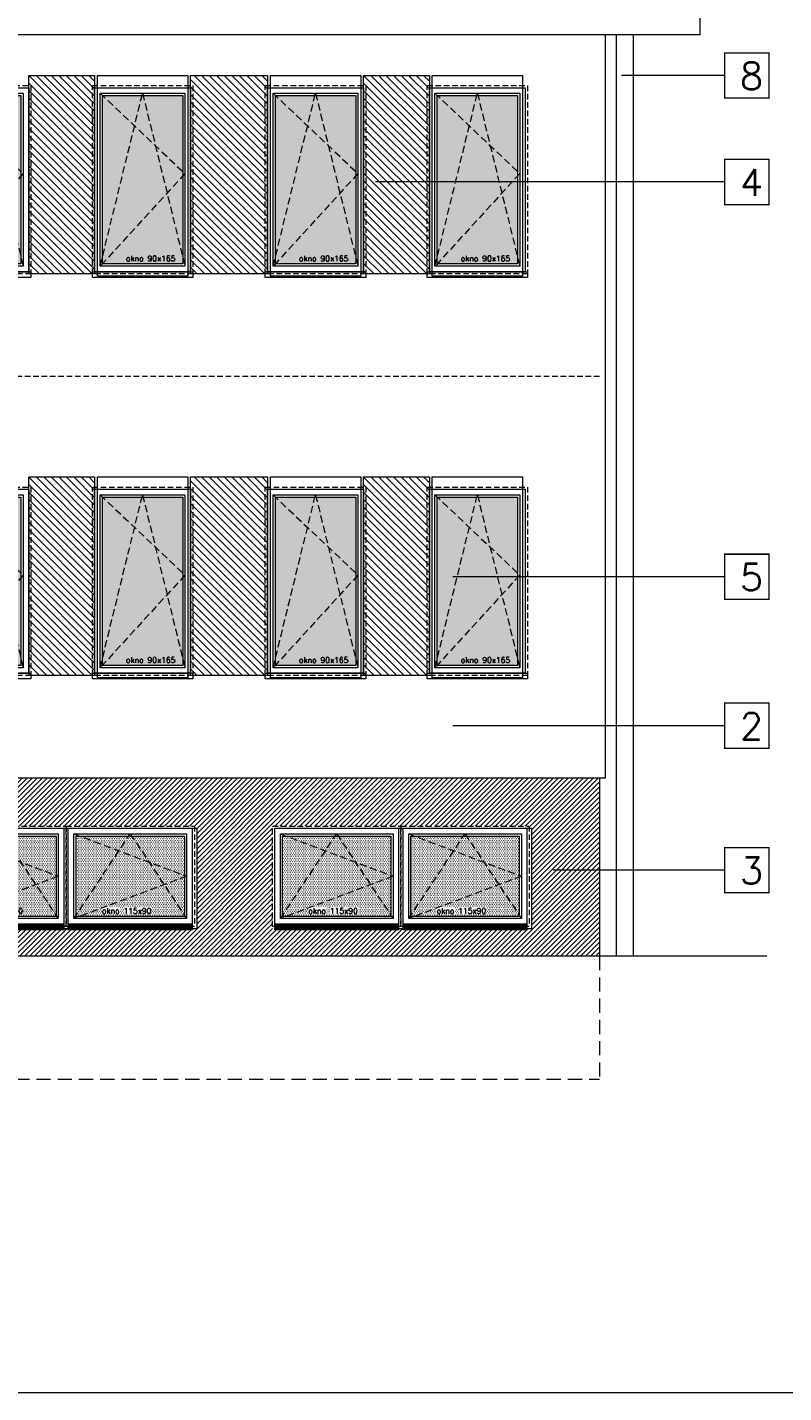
# Model space of a CAD drawing. Header units: millimetres. Extents: x -82287 to 177822, y -399756 to 0.
# Tile 30 of 228: x 59355 to 60032, y -238812 to -237588. Entities that reach past the tile are written whole.
import ezdxf
from ezdxf.enums import TextEntityAlignment as Align

# ---------------------------------------------------------------- set-up
doc = ezdxf.new("R2010")
doc.units = ezdxf.units.MM
doc.header["$MEASUREMENT"] = 0
for name, pattern in [('SUŁOSZOWA - PB 21 03$0$CACHE', [9.525, 6.35, -3.175]), ('SUŁOSZOWA - PB 21 03$0$CARKOVANA', [7.5, 5, -2.5]), ('SUŁOSZOWA - PB 21 03$0$HIDDEN', [9.525, 6.35, -3.175])]:
    doc.linetypes.add(name, pattern=pattern)
doc.layers.add('FL_XREF', color=252, linetype='Continuous')
for name, color, linetype, lineweight in [('SUŁOSZOWA - PB 21 03$0$! opisy okien elewacja', 251, 'Continuous', 0), ('SUŁOSZOWA - PB 21 03$0$!! 0_ Istn-okna', 251, 'Continuous', 0), ('SUŁOSZOWA - PB 21 03$0$!! 0_ Istn-sciany', 251, 'Continuous', 0), ('SUŁOSZOWA - PB 21 03$0$!! 0_ WIDOK ELEWACJA', 251, 'Continuous', 0), ('SUŁOSZOWA - PB 21 03$0$!! 0_Istn-cienka', 251, 'Continuous', 0), ('SUŁOSZOWA - PB 21 03$0$!! 0_Opis_pom', 251, 'Continuous', 0), ('SUŁOSZOWA - PB 21 03$0$!! 1_ELEWACJA KOLOR', 251, 'Continuous', 0), ('SUŁOSZOWA - PB 21 03$0$!! 1_Hatch dach', 251, 'Continuous', 0), ('SUŁOSZOWA - PB 21 03$0$!! 1_OPIS POM NOWE', 251, 'Continuous', 0), ('SUŁOSZOWA - PB 21 03$0$!! 1_Wyburzenia', 251, 'SUŁOSZOWA - PB 21 03$0$CARKOVANA', 0), ('SUŁOSZOWA - PB 21 03$0$!! 2_ELEWACJA COKÓŁ', 251, 'Continuous', 0), ('SUŁOSZOWA - PB 21 03$0$!! 2_NOWE OKNA WIDOk - remont', 251, 'Continuous', 0), ('SUŁOSZOWA - PB 21 03$0$!! 2_TYNK OBRYS', 251, 'Continuous', 0), ('SUŁOSZOWA - PB 21 03$0$!!_1  OPISY ELEWACJE', 251, 'Continuous', 0)]:
    doc.layers.add(name, color=color, linetype=linetype, lineweight=lineweight)
doc.styles.add('SUŁOSZOWA - PB 21 03$0$ARIAL', font='tahoma.ttf')
doc.styles.add('SUŁOSZOWA - PB 21 03$0$TXT', font='simplex.shx')

# ---------------------------------------------------------------- blocks, each defined once
blk = doc.blocks.new('SUŁOSZOWA - PB 21 03$0$okno 90x180')
at = {"layer": 'SUŁOSZOWA - PB 21 03$0$!! 1_Hatch dach', "true_color": 0x575757}
h = blk.add_hatch(dxfattribs=at)
h.set_pattern_fill('DOTS', color=251)
h.set_pattern_definition([(0, (-9632.3096, -11392.1331), (0.79375, 1.5875), [0, -1.5875])])
h.paths.add_polyline_path([(9, -20), (81, -20), (81, -171), (9, -171)])
at = {"layer": 'SUŁOSZOWA - PB 21 03$0$!! 0_ Istn-okna', "linetype": 'SUŁOSZOWA - PB 21 03$0$CARKOVANA', "lineweight": 5}
blk.add_lwpolyline([(0, -11), (90, -11), (90, -180), (0, -180)], close=True, dxfattribs=at)
at = {"layer": 'SUŁOSZOWA - PB 21 03$0$!! 0_ Istn-okna'}
for points in [[(2, -13), (88, -13), (88, -178), (2, -178)], [(7, -18), (83, -18), (83, -173), (7, -173)], [(9, -20), (81, -20), (81, -171), (9, -171)], [(0, -178), (90, -178), (90, -183), (0, -183)]]:
    blk.add_lwpolyline(points, close=True, dxfattribs=at)
at = {"layer": 'SUŁOSZOWA - PB 21 03$0$!! 1_Hatch dach', "color": 251, "linetype": 'SUŁOSZOWA - PB 21 03$0$CACHE', "true_color": 0x575757}
for points in [[(7, -173), (45, -18), (83, -173)], [(7, -18), (83, -90), (7, -173)]]:
    blk.add_lwpolyline(points, dxfattribs=at)
at = {"insert": (30.1, -163.6), "char_height": 5, "attachment_point": 1, "style": 'SUŁOSZOWA - PB 21 03$0$TXT'}
blk.add_mtext_dynamic_manual_height_columns('okno 90x165', width=52.63, gutter_width=75, heights=[0], dxfattribs=at)
blk = doc.blocks.new('SUŁOSZOWA - PB 21 03$0$okno 115x115')
at = {"layer": 'SUŁOSZOWA - PB 21 03$0$!! 1_Hatch dach', "true_color": 0x575757}
h = blk.add_hatch(dxfattribs=at)
h.set_pattern_fill('DOTS', color=251, angle=360)
h.set_pattern_definition([(360, (-21873.4686, 1906.5186), (0.79375, 1.5875), [0, -1.5875])])
h.paths.add_polyline_path([(-12257.2, 13266.7), (-12160.2, 13266.7), (-12160.2, 13194.7), (-12257.2, 13194.7)])
h = blk.add_hatch(dxfattribs=at)
h.set_pattern_fill('ANSI31', color=251, scale=0.2, angle=360)
h.set_pattern_definition([(45, (0, 0), (-0.449012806, 0.449012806), [])])
h.paths.add_polyline_path([(-12264.2, 13187.7), (-12153.2, 13187.7), (-12153.2, 13182.7), (-12264.2, 13182.7)])
at = {"layer": 'SUŁOSZOWA - PB 21 03$0$!! 0_ Istn-okna', "linetype": 'SUŁOSZOWA - PB 21 03$0$CARKOVANA', "lineweight": 5}
blk.add_lwpolyline([(-12266.2, 13275.7), (-12151.2, 13275.7), (-12151.2, 13185.7), (-12266.2, 13185.7)], close=True, dxfattribs=at)
at = {"layer": 'SUŁOSZOWA - PB 21 03$0$!! 0_ Istn-okna'}
for points in [[(-12264.2, 13273.7), (-12153.2, 13273.7), (-12153.2, 13187.7), (-12264.2, 13187.7)], [(-12259.2, 13268.7), (-12158.2, 13268.7), (-12158.2, 13192.7), (-12259.2, 13192.7)], [(-12257.2, 13266.7), (-12160.2, 13266.7), (-12160.2, 13194.7), (-12257.2, 13194.7)], [(-12264.2, 13187.7), (-12153.2, 13187.7), (-12153.2, 13182.7), (-12264.2, 13182.7)]]:
    blk.add_lwpolyline(points, close=True, dxfattribs=at)
at = {"layer": 'SUŁOSZOWA - PB 21 03$0$!! 1_Hatch dach', "color": 251, "linetype": 'SUŁOSZOWA - PB 21 03$0$CACHE', "true_color": 0x575757}
for points in [[(-12259.2, 13192.7), (-12208.7, 13268.7), (-12158.2, 13192.7)], [(-12259.2, 13268.7), (-12158.2, 13230.7), (-12259.2, 13192.7)]]:
    blk.add_lwpolyline(points, dxfattribs=at)
at = {"insert": (-12234.1, 13202.1), "char_height": 5, "attachment_point": 1, "style": 'SUŁOSZOWA - PB 21 03$0$TXT'}
blk.add_mtext_dynamic_manual_height_columns('okno 115x90', width=52.63, gutter_width=75, heights=[0], dxfattribs=at)
blk = doc.blocks.new('SUŁOSZOWA - PB 21 03')
at = {"layer": 'SUŁOSZOWA - PB 21 03$0$!! 1_ELEWACJA KOLOR', "true_color": 0xa78758}
h = blk.add_hatch(dxfattribs=at)
h.set_pattern_fill('ANSI31', color=45, scale=1.5, angle=-90)
h.set_pattern_definition([(315, (7914.515, -90), (3.36759605, 3.36759605), [])])
h.paths.add_polyline_path([(59293.56903, -237684.26576), (59352.56903, -237684.26576), (59352.56903, -237862.26576), (59293.56903, -237862.26576)])
h = blk.add_hatch(dxfattribs=at)
h.set_pattern_fill('ANSI31', color=45, scale=1.5, angle=-90)
h.set_pattern_definition([(315, (8069.515, -90), (3.36759605, 3.36759605), [])])
h.paths.add_polyline_path([(59438.56903, -237684.26576), (59507.56903, -237684.26576), (59507.56903, -237862.26576), (59438.56903, -237862.26576)])
h = blk.add_hatch(dxfattribs=at)
h.set_pattern_fill('ANSI31', color=45, scale=1.5, angle=-90)
h.set_pattern_definition([(315, (8214.515, -90), (3.36759605, 3.36759605), [])])
h.paths.add_polyline_path([(59593.56903, -237684.26576), (59652.56903, -237684.26576), (59652.56903, -237862.26576), (59593.56903, -237862.26576)])
h = blk.add_hatch(dxfattribs=at)
h.set_pattern_fill('ANSI31', color=45, scale=1.5, angle=-90)
h.set_pattern_definition([(315, (7914.515, -450), (3.36759605, 3.36759605), [])])
h.paths.add_polyline_path([(59293.56903, -238044.26576), (59352.56903, -238044.26576), (59352.56903, -238222.26576), (59293.56903, -238222.26576)])
h = blk.add_hatch(dxfattribs=at)
h.set_pattern_fill('ANSI31', color=45, scale=1.5, angle=-90)
h.set_pattern_definition([(315, (8069.515, -450), (3.36759605, 3.36759605), [])])
h.paths.add_polyline_path([(59438.56903, -238044.26576), (59507.56903, -238044.26576), (59507.56903, -238222.26576), (59438.56903, -238222.26576)])
h = blk.add_hatch(dxfattribs=at)
h.set_pattern_fill('ANSI31', color=45, scale=1.5, angle=-90)
h.set_pattern_definition([(315, (8214.515, -450), (3.36759605, 3.36759605), [])])
h.paths.add_polyline_path([(59593.56903, -238044.26576), (59652.56903, -238044.26576), (59652.56903, -238222.26576), (59593.56903, -238222.26576)])
at = {"layer": 'SUŁOSZOWA - PB 21 03$0$!! 2_ELEWACJA COKÓŁ'}
h = blk.add_hatch(dxfattribs=at)
h.set_pattern_fill('ANSI31', color=250)
h.set_pattern_definition([(45, (-4038.4983, -36130.5186), (-2.24506403, 2.24506403), [])])
h.paths.add_polyline_path([(59805.06903, -238314.26576), (58005.06903, -238314.26576), (58005.06903, -238473.84785), (59805.06903, -238473.84785)])
h.paths.add_polyline_path([(59212.06903, -238357.26576), (59327.06903, -238357.26576), (59444.06903, -238357.26576), (59444.06903, -238449.26576), (59212.06903, -238449.26576)], flags=16)
h.paths.add_polyline_path([(59214.06903, -238359.26576), (59325.06903, -238359.26576), (59325.06903, -238445.26576), (59214.06903, -238445.26576)], flags=0)
h.paths.add_polyline_path([(59219.06903, -238364.26576), (59320.06903, -238364.26576), (59320.06903, -238440.26576), (59219.06903, -238440.26576)], flags=0)
h.paths.add_polyline_path([(59224.38482, -238366.26576), (59268.24008, -238366.26576), (59269.56903, -238364.26576), (59270.89798, -238366.26576), (59318.06903, -238366.26576), (59318.06903, -238401.51328), (59320.06903, -238402.26576), (59318.06903, -238403.01823), (59318.06903, -238437.25586), (59318.74008, -238438.26576), (59224.38482, -238438.26576), (59219.06903, -238440.26576), (59221.06903, -238437.25586), (59221.06903, -238365.01823)], flags=0)
h.paths.add_polyline_path([(59144.06903, -238449.26576), (58912.06903, -238449.26576), (58912.06903, -238357.26576), (59027.06903, -238357.26576), (59144.06903, -238357.26576)], flags=16)
h.paths.add_polyline_path([(59140.06903, -238359.26576), (59140.06903, -238445.26576), (59029.06903, -238445.26576), (59029.06903, -238359.26576)], flags=0)
h.paths.add_polyline_path([(59135.06903, -238364.26576), (59135.06903, -238440.26576), (59034.06903, -238440.26576), (59034.06903, -238364.26576)], flags=0)
h.paths.add_polyline_path([(59133.06903, -238366.26576), (59133.06903, -238401.51328), (59135.06903, -238402.26576), (59133.06903, -238403.01823), (59133.06903, -238437.25586), (59133.74008, -238438.26576), (59039.38482, -238438.26576), (59034.06903, -238440.26576), (59036.06903, -238437.25586), (59036.06903, -238365.01823), (59039.38482, -238366.26576), (59083.24008, -238366.26576), (59084.56903, -238364.26576), (59085.89798, -238366.26576)], flags=0)
h.paths.add_polyline_path([(59329.06903, -238359.26576), (59440.06903, -238359.26576), (59440.06903, -238445.26576), (59329.06903, -238445.26576)], flags=0)
h.paths.add_polyline_path([(59334.06903, -238364.26576), (59435.06903, -238364.26576), (59435.06903, -238440.26576), (59334.06903, -238440.26576)], flags=0)
h.paths.add_polyline_path([(59339.38482, -238366.26576), (59383.24008, -238366.26576), (59384.56903, -238364.26576), (59385.89798, -238366.26576), (59433.06903, -238366.26576), (59433.06903, -238401.51328), (59435.06903, -238402.26576), (59433.06903, -238403.01823), (59433.06903, -238437.25586), (59433.74008, -238438.26576), (59339.38482, -238438.26576), (59334.06903, -238440.26576), (59336.06903, -238437.25586), (59336.06903, -238365.01823)], flags=0)
h.paths.add_polyline_path([(59025.06903, -238359.26576), (59025.06903, -238445.26576), (58914.06903, -238445.26576), (58914.06903, -238359.26576)], flags=0)
h.paths.add_polyline_path([(59020.06903, -238364.26576), (59020.06903, -238440.26576), (58919.06903, -238440.26576), (58919.06903, -238364.26576)], flags=0)
h.paths.add_polyline_path([(59018.06903, -238366.26576), (59018.06903, -238401.51328), (59020.06903, -238402.26576), (59018.06903, -238403.01823), (59018.06903, -238437.25586), (59018.74008, -238438.26576), (58924.38482, -238438.26576), (58919.06903, -238440.26576), (58921.06903, -238437.25586), (58921.06903, -238365.01823), (58924.38482, -238366.26576), (58968.24008, -238366.26576), (58969.56903, -238364.26576), (58970.89798, -238366.26576)], flags=0)
h.paths.add_polyline_path([(59512.06903, -238357.26576), (59627.06903, -238357.26576), (59744.06903, -238357.26576), (59744.06903, -238449.26576), (59512.06903, -238449.26576)], flags=16)
h.paths.add_polyline_path([(59514.06903, -238359.26576), (59625.06903, -238359.26576), (59625.06903, -238445.26576), (59514.06903, -238445.26576)], flags=0)
h.paths.add_polyline_path([(59519.06903, -238364.26576), (59620.06903, -238364.26576), (59620.06903, -238440.26576), (59519.06903, -238440.26576)], flags=0)
h.paths.add_polyline_path([(59521.06903, -238365.01823), (59524.38482, -238366.26576), (59568.24008, -238366.26576), (59569.56903, -238364.26576), (59570.89798, -238366.26576), (59618.06903, -238366.26576), (59618.06903, -238401.51328), (59620.06903, -238402.26576), (59618.06903, -238403.01823), (59618.06903, -238437.25586), (59618.74008, -238438.26576), (59524.38482, -238438.26576), (59519.06903, -238440.26576), (59521.06903, -238437.25586)], flags=0)
h.paths.add_polyline_path([(58844.06903, -238449.26576), (58612.06903, -238449.26576), (58612.06903, -238357.26576), (58727.06903, -238357.26576), (58844.06903, -238357.26576)], flags=16)
h.paths.add_polyline_path([(58840.06903, -238359.26576), (58840.06903, -238445.26576), (58729.06903, -238445.26576), (58729.06903, -238359.26576)], flags=0)
h.paths.add_polyline_path([(58835.06903, -238364.26576), (58835.06903, -238440.26576), (58734.06903, -238440.26576), (58734.06903, -238364.26576)], flags=0)
h.paths.add_polyline_path([(58833.06903, -238366.26576), (58833.06903, -238401.51328), (58835.06903, -238402.26576), (58833.06903, -238403.01823), (58833.06903, -238437.25586), (58833.74008, -238438.26576), (58739.38482, -238438.26576), (58734.06903, -238440.26576), (58736.06903, -238437.25586), (58736.06903, -238365.01823), (58739.38482, -238366.26576), (58783.24008, -238366.26576), (58784.56903, -238364.26576), (58785.89798, -238366.26576)], flags=0)
h.paths.add_polyline_path([(59629.06903, -238359.26576), (59740.06903, -238359.26576), (59740.06903, -238445.26576), (59629.06903, -238445.26576)], flags=0)
h.paths.add_polyline_path([(59634.06903, -238364.26576), (59735.06903, -238364.26576), (59735.06903, -238440.26576), (59634.06903, -238440.26576)], flags=0)
h.paths.add_polyline_path([(59636.06903, -238365.01823), (59639.38482, -238366.26576), (59683.24008, -238366.26576), (59684.56903, -238364.26576), (59685.89798, -238366.26576), (59733.06903, -238366.26576), (59733.06903, -238401.51328), (59735.06903, -238402.26576), (59733.06903, -238403.01823), (59733.06903, -238437.25586), (59733.74008, -238438.26576), (59639.38482, -238438.26576), (59634.06903, -238440.26576), (59636.06903, -238437.25586)], flags=0)
h.paths.add_polyline_path([(58725.06903, -238359.26576), (58725.06903, -238445.26576), (58614.06903, -238445.26576), (58614.06903, -238359.26576)], flags=0)
h.paths.add_polyline_path([(58720.06903, -238364.26576), (58720.06903, -238440.26576), (58619.06903, -238440.26576), (58619.06903, -238364.26576)], flags=0)
h.paths.add_polyline_path([(58718.06903, -238366.26576), (58718.06903, -238401.51328), (58720.06903, -238402.26576), (58718.06903, -238403.01823), (58718.06903, -238437.25586), (58718.74008, -238438.26576), (58624.38482, -238438.26576), (58619.06903, -238440.26576), (58621.06903, -238437.25586), (58621.06903, -238365.01823), (58624.38482, -238366.26576), (58668.24008, -238366.26576), (58669.56903, -238364.26576), (58670.89798, -238366.26576)], flags=0)
h.paths.add_polyline_path([(58544.06903, -238449.26576), (58312.06903, -238449.26576), (58312.06903, -238357.26576), (58427.06903, -238357.26576), (58544.06903, -238357.26576)], flags=16)
h.paths.add_polyline_path([(58540.06903, -238359.26576), (58540.06903, -238445.26576), (58429.06903, -238445.26576), (58429.06903, -238359.26576)], flags=0)
h.paths.add_polyline_path([(58535.06903, -238364.26576), (58535.06903, -238440.26576), (58434.06903, -238440.26576), (58434.06903, -238364.26576)], flags=0)
h.paths.add_polyline_path([(58533.06903, -238366.26576), (58533.06903, -238401.51328), (58535.06903, -238402.26576), (58533.06903, -238403.01823), (58533.06903, -238437.25586), (58533.74008, -238438.26576), (58439.38482, -238438.26576), (58434.06903, -238440.26576), (58436.06903, -238437.25586), (58436.06903, -238365.01823), (58439.38482, -238366.26576), (58483.24008, -238366.26576), (58484.56903, -238364.26576), (58485.89798, -238366.26576)], flags=0)
h.paths.add_polyline_path([(58425.06903, -238359.26576), (58425.06903, -238445.26576), (58314.06903, -238445.26576), (58314.06903, -238359.26576)], flags=0)
h.paths.add_polyline_path([(58420.06903, -238364.26576), (58420.06903, -238440.26576), (58319.06903, -238440.26576), (58319.06903, -238364.26576)], flags=0)
h.paths.add_polyline_path([(58420.06903, -238402.26576), (58418.06903, -238403.01823), (58418.06903, -238437.25586), (58418.74008, -238438.26576), (58324.38482, -238438.26576), (58319.06903, -238440.26576), (58321.06903, -238437.25586), (58321.06903, -238365.01823), (58324.38482, -238366.26576), (58368.24008, -238366.26576), (58369.56903, -238364.26576), (58370.89798, -238366.26576), (58418.06903, -238366.26576), (58418.06903, -238401.51328)], flags=0)
h.paths.add_polyline_path([(58244.06903, -238449.26576), (58012.06903, -238449.26576), (58012.06903, -238357.26576), (58127.06903, -238357.26576), (58244.06903, -238357.26576)], flags=16)
h.paths.add_polyline_path([(58240.06903, -238359.26576), (58240.06903, -238445.26576), (58129.06903, -238445.26576), (58129.06903, -238359.26576)], flags=0)
h.paths.add_polyline_path([(58235.06903, -238364.26576), (58235.06903, -238440.26576), (58134.06903, -238440.26576), (58134.06903, -238364.26576)], flags=0)
h.paths.add_polyline_path([(58235.06903, -238402.26576), (58233.06903, -238403.01823), (58233.06903, -238437.25586), (58233.74008, -238438.26576), (58139.38482, -238438.26576), (58134.06903, -238440.26576), (58136.06903, -238437.25586), (58136.06903, -238365.01823), (58139.38482, -238366.26576), (58183.24008, -238366.26576), (58184.56903, -238364.26576), (58185.89798, -238366.26576), (58233.06903, -238366.26576), (58233.06903, -238401.51328)], flags=0)
h.paths.add_polyline_path([(58125.06903, -238359.26576), (58125.06903, -238445.26576), (58014.06903, -238445.26576), (58014.06903, -238359.26576)], flags=0)
h.paths.add_polyline_path([(58120.06903, -238364.26576), (58120.06903, -238440.26576), (58019.06903, -238440.26576), (58019.06903, -238364.26576)], flags=0)
h.paths.add_polyline_path([(58120.06903, -238402.26576), (58118.06903, -238403.01823), (58118.06903, -238437.25586), (58118.74008, -238438.26576), (58024.38482, -238438.26576), (58019.06903, -238440.26576), (58021.06903, -238437.25586), (58021.06903, -238365.01823), (58024.38482, -238366.26576), (58068.24008, -238366.26576), (58069.56903, -238364.26576), (58070.89798, -238366.26576), (58118.06903, -238366.26576), (58118.06903, -238401.51328)], flags=0)
h.paths.add_polyline_path([(59657.89678, -238437.10613), (59707.06345, -238437.10613), (59707.06345, -238429.60613), (59657.89678, -238429.60613)], flags=8)
h.paths.add_polyline_path([(59542.89678, -238437.10613), (59592.06345, -238437.10613), (59592.06345, -238429.60613), (59542.89678, -238429.60613)], flags=8)
h.paths.add_polyline_path([(59357.89678, -238437.10613), (59407.06345, -238437.10613), (59407.06345, -238429.60613), (59357.89678, -238429.60613)], flags=8)
h.paths.add_polyline_path([(59242.89678, -238437.10613), (59292.06345, -238437.10613), (59292.06345, -238429.60613), (59242.89678, -238429.60613)], flags=8)
h.paths.add_polyline_path([(59057.89678, -238437.10613), (59107.06345, -238437.10613), (59107.06345, -238429.60613), (59057.89678, -238429.60613)], flags=8)
h.paths.add_polyline_path([(58942.89678, -238437.10613), (58992.06345, -238437.10613), (58992.06345, -238429.60613), (58942.89678, -238429.60613)], flags=8)
h.paths.add_polyline_path([(58757.89678, -238437.10613), (58807.06345, -238437.10613), (58807.06345, -238429.60613), (58757.89678, -238429.60613)], flags=8)
h.paths.add_polyline_path([(58642.89678, -238437.10613), (58692.06345, -238437.10613), (58692.06345, -238429.60613), (58642.89678, -238429.60613)], flags=8)
h.paths.add_polyline_path([(58457.89678, -238437.10613), (58507.06345, -238437.10613), (58507.06345, -238429.60613), (58457.89678, -238429.60613)], flags=8)
h.paths.add_polyline_path([(58342.89678, -238437.10613), (58392.06345, -238437.10613), (58392.06345, -238429.60613), (58342.89678, -238429.60613)], flags=8)
h.paths.add_polyline_path([(58157.89678, -238437.10613), (58207.06345, -238437.10613), (58207.06345, -238429.60613), (58157.89678, -238429.60613)], flags=8)
h.paths.add_polyline_path([(58042.89678, -238437.10613), (58092.06345, -238437.10613), (58092.06345, -238429.60613), (58042.89678, -238429.60613)], flags=8)
at = {"layer": 'SUŁOSZOWA - PB 21 03$0$! opisy okien elewacja'}
blk.add_lwpolyline([(53420.42771, -236737.82104), (60543.65378, -236737.82104), (60543.65378, -238865.24478), (53420.42771, -238865.24478)], close=True, dxfattribs=at)
at = {"layer": 'SUŁOSZOWA - PB 21 03$0$!! 0_ Istn-sciany'}
blk.add_lwpolyline([(59954.93486, -238473.84785), (58000.06903, -238473.84785)], dxfattribs=at)
at = {"layer": 'SUŁOSZOWA - PB 21 03$0$!! 0_ WIDOK ELEWACJA'}
for points in [[(59895.06903, -237010.26576), (59895.06903, -237647.85452)], [(59895.06903, -237647.85452), (57864.81404, -237647.85452)], [(59810.06903, -237647.85452), (59810.06903, -238314.26576)], [(59820.06903, -237647.85452), (59820.06903, -238473.84785)], [(59835.06903, -237647.85452), (59835.06903, -238473.84785)], [(59810.06903, -238314.26576), (58000.06903, -238314.26576)], [(59805.06903, -238314.26576), (59805.06903, -238473.84785)]]:
    blk.add_lwpolyline(points, dxfattribs=at)
for points in [[(59355.06903, -237684.26576), (59436.06903, -237684.26576), (59436.06903, -237864.26576), (59355.06903, -237864.26576)], [(59510.06903, -237684.26576), (59591.06903, -237684.26576), (59591.06903, -237864.26576), (59510.06903, -237864.26576)], [(59655.06903, -237684.26576), (59736.06903, -237684.26576), (59736.06903, -237864.26576), (59655.06903, -237864.26576)], [(59355.06903, -238044.26576), (59436.06903, -238044.26576), (59436.06903, -238224.26576), (59355.06903, -238224.26576)], [(59510.06903, -238044.26576), (59591.06903, -238044.26576), (59591.06903, -238224.26576), (59510.06903, -238224.26576)], [(59655.06903, -238044.26576), (59736.06903, -238044.26576), (59736.06903, -238224.26576), (59655.06903, -238224.26576)], [(59444.06903, -238359.26576), (59444.06903, -238449.26576), (59214.06903, -238449.26576), (59214.06903, -238359.26576)], [(59744.06903, -238359.26576), (59744.06903, -238449.26576), (59514.06903, -238449.26576), (59514.06903, -238359.26576)]]:
    blk.add_lwpolyline(points, close=True, dxfattribs=at)
at = {"layer": 'SUŁOSZOWA - PB 21 03$0$!! 0_Istn-cienka', "linetype": 'SUŁOSZOWA - PB 21 03$0$HIDDEN', "ltscale": 2}
for points in [[(59805.06903, -238473.84785), (59805.06903, -238584.26576)], [(58005.06903, -238584.26576), (59805.06903, -238584.26576)]]:
    blk.add_lwpolyline(points, dxfattribs=at)
at = {"layer": 'SUŁOSZOWA - PB 21 03$0$!! 1_Wyburzenia'}
blk.add_lwpolyline([(59805.06903, -237954.26576), (58000.06903, -237954.26576)], dxfattribs=at)
at = {"layer": 'SUŁOSZOWA - PB 21 03$0$!! 2_TYNK OBRYS'}
for points in [[(59293.56903, -237684.26576), (59352.56903, -237684.26576), (59352.56903, -237862.26576), (59293.56903, -237862.26576)], [(59438.56903, -237684.26576), (59507.56903, -237684.26576), (59507.56903, -237862.26576), (59438.56903, -237862.26576)], [(59593.56903, -237684.26576), (59652.56903, -237684.26576), (59652.56903, -237862.26576), (59593.56903, -237862.26576)], [(59293.56903, -238044.26576), (59352.56903, -238044.26576), (59352.56903, -238222.26576), (59293.56903, -238222.26576)], [(59438.56903, -238044.26576), (59507.56903, -238044.26576), (59507.56903, -238222.26576), (59438.56903, -238222.26576)], [(59593.56903, -238044.26576), (59652.56903, -238044.26576), (59652.56903, -238222.26576), (59593.56903, -238222.26576)]]:
    blk.add_lwpolyline(points, close=True, dxfattribs=at)
at = {"layer": 'SUŁOSZOWA - PB 21 03$0$!!_1  OPISY ELEWACJE', "const_width": 1.2}
for points in [[(59917.26792, -237704.6191), (59917.26792, -237664.07431), (59956.98226, -237664.07431), (59956.98226, -237704.6191)], [(59917.26792, -237704.6191), (59917.26792, -237664.07431), (59956.98226, -237664.07431), (59956.98226, -237704.6191)], [(59917.26792, -237800.06083), (59917.26792, -237759.51604), (59956.98226, -237759.51604), (59956.98226, -237800.06083)], [(59917.26792, -237800.06083), (59917.26792, -237759.51604), (59956.98226, -237759.51604), (59956.98226, -237800.06083)], [(59917.26792, -238154.00435), (59917.26792, -238113.45956), (59956.98226, -238113.45956), (59956.98226, -238154.00435)], [(59917.26792, -238154.00435), (59917.26792, -238113.45956), (59956.98226, -238113.45956), (59956.98226, -238154.00435)], [(59917.26792, -238287.58208), (59917.26792, -238247.03729), (59956.98226, -238247.03729), (59956.98226, -238287.58208)], [(59917.26792, -238287.58208), (59917.26792, -238247.03729), (59956.98226, -238247.03729), (59956.98226, -238287.58208)], [(59917.26792, -238417.03815), (59917.26792, -238376.49336), (59956.98226, -238376.49336), (59956.98226, -238417.03815)], [(59917.26792, -238417.03815), (59917.26792, -238376.49336), (59956.98226, -238376.49336), (59956.98226, -238417.03815)]]:
    blk.add_lwpolyline(points, close=True, dxfattribs=at)
at = {"layer": 'SUŁOSZOWA - PB 21 03$0$!!_1  OPISY ELEWACJE'}
for points in [[(59917.26792, -237684.34671), (59824.75836, -237684.34671)], [(59917.26792, -237779.78843), (59604.33218, -237779.78843)], [(59917.26792, -238133.73195), (59673.65669, -238133.73195)], [(59917.26792, -238267.30968), (59673.65669, -238267.30968)], [(59917.26792, -238396.76576), (59763.40602, -238396.76576)]]:
    blk.add_lwpolyline(points, dxfattribs=at)
at = {"layer": 'SUŁOSZOWA - PB 21 03$0$!! 2_NOWE OKNA WIDOk - remont'}
for name, p in [('SUŁOSZOWA - PB 21 03$0$okno 90x180', (59205.56903, -237682.26576)), ('SUŁOSZOWA - PB 21 03$0$okno 90x180', (59350.56903, -237682.26576)), ('SUŁOSZOWA - PB 21 03$0$okno 90x180', (59505.56903, -237682.26576)), ('SUŁOSZOWA - PB 21 03$0$okno 90x180', (59650.56903, -237682.26576)), ('SUŁOSZOWA - PB 21 03$0$okno 90x180', (59205.56903, -238042.26576)), ('SUŁOSZOWA - PB 21 03$0$okno 90x180', (59350.56903, -238042.26576)), ('SUŁOSZOWA - PB 21 03$0$okno 90x180', (59505.56903, -238042.26576)), ('SUŁOSZOWA - PB 21 03$0$okno 90x180', (59650.56903, -238042.26576)), ('SUŁOSZOWA - PB 21 03$0$okno 115x115', (71478.22804, -251632.91753)), ('SUŁOSZOWA - PB 21 03$0$okno 115x115', (71593.22804, -251632.91753)), ('SUŁOSZOWA - PB 21 03$0$okno 115x115', (71778.22804, -251632.91753)), ('SUŁOSZOWA - PB 21 03$0$okno 115x115', (71893.22804, -251632.91753))]:
    blk.add_blockref(name, p, dxfattribs=at)
at = {"layer": 'SUŁOSZOWA - PB 21 03$0$!! 0_Opis_pom', "ltscale": 0.7, "style": 'SUŁOSZOWA - PB 21 03$0$ARIAL'}
for tag, p in [('B0,19', (52679.2094, -194257.55204)), ('B2,14', (73874.0461, -194402.0887)), ('B2,12', (73342.49259, -194413.89249)), ('B1,21', (60405.50261, -194427.18207)), ('A1,16', (59129.54925, -194448.08429)), ('B1/17', (59524.53699, -194450.37428)), ('B1,19', (59914.81903, -194448.15658)), ('B2,11', (73069.01144, -194438.89383)), ('B2,16', (75195.07765, -194441.83446)), ('B0,15', (51514.15008, -194461.8073)), ('A1,1', (58808.06672, -194460.94161)), ('1,22', (60947.33929, -194456.1144)), ('1,23', (61575.22173, -194450.37428)), ('B1,18', (59715.51745, -194473.87108)), ('B2,17', (75506.7465, -194471.3759)), ('B2,19.1', (76701.67035, -194466.03695)), ('B3,7', (87459.81312, -194465.07097)), ('B3,3', (88235.73906, -194465.79732)), ('B0,18', (52071.43815, -194478.40179)), ('B3,6', (86826.65132, -194483.15512)), ('B3,8', (90006.66539, -194478.47972)), ('B1,20', (60198.53687, -194490.17374)), ('B2,10', (72728.63362, -194489.37283)), ('B2,15', (74566.38885, -194487.81114)), ('A0,6', (49094.40602, -194505.72387)), ('A2,5', (72452.45009, -194505.90583)), ('B2,13', (73649.91716, -194500.01242)), ('A0,4', (49692.81919, -194517.93289)), ('B0,22', (54187.56644, -194519.04308)), ('A1,6', (58565.96262, -194514.50753)), ('B1,1', (61908.24378, -194515.48656)), ('A0,5', (49399.71914, -194533.19455)), ('A0,3', (49906.53818, -194524.03766)), ('B0,20', (53125.45224, -194527.8835)), ('B0,21', (53847.26622, -194535.08002)), ('B1,3', (62229.35503, -194604.49851)), ('B2,18', (75922.43604, -194612.23635)), ('B2,19', (77152.69039, -194617.53776)), ('A3,4', (85509.27934, -194642.47136)), ('B0,24B', (54824.42896, -194684.26784)), ('B1,4', (63476.45184, -194691.11207)), ('B0,13', (50367.63944, -194706.5583)), ('B0,16', (51457.40872, -194704.43091)), ('B0,17', (51897.58569, -194706.77195)), ('A2,4', (71695.75649, -194707.44268)), ('A1,5', (58149.22649, -194724.80163)), ('B0,23', (54542.05776, -194742.93939)), ('A2.1', (72371.45884, -194731.56251)), ('A1,2', (58744.42262, -194746.622)), ('B1,2D', (60756.29674, -194750.92727)), ('B0,14', (50962.60809, -194789.06568)), ('A1,15', (59129.54925, -194780.73348)), ('B1,4', (63483.03852, -194791.04365)), ('A3.1', (86079.08704, -194786.62422)), ('A0,2', (49295.91259, -194810.95246)), ('B2.7', (74548.27897, -194836.12781)), ('B3,2', (89035.72921, -194837.99287)), ('B0,7', (52851.95551, -194845.56115)), ('B1,2B', (62374.83512, -194841.86715)), ('B1,2A', (61803.35407, -194869.27513)), ('B0,8', (51561.38742, -194890.27848)), ('A1,3', (58810.05243, -195008.83917)), ('A3.2', (86016.50296, -195004.88875)), ('A0,1', (49914.27925, -195025.82804)), ('A0,10', (49695.87246, -195042.9259)), ('B0,17', (51225.06492, -195049.74007)), ('B0,6', (52110.41055, -195069.39267)), ('B1,8', (61403.63433, -195071.25189)), ('A2.2', (72371.45884, -195070.78713)), ('B2.2', (74976.1855, -195068.47988)), ('A0,7', (49042.50308, -195082.6056)), ('B3,11', (88623.94853, -195099.23575)), ('B3,4', (87612.56208, -195132.78192)), ('B3,5', (86839.47632, -195174.05241)), ('B0,12', (50313.60595, -195207.52936)), ('B0,11', (50726.178, -195219.06638)), ('B3,10', (89778.42161, -195220.68871)), ('B1,6', (63686.26823, -195231.3997)), ('B0,24A', (54359.17011, -195245.97867)), ('A1,4', (58093.66276, -195250.96213)), ('B0,10', (51476.34179, -195259.44699)), ('B3,9', (90479.74099, -195260.18621)), ('A0,11', (49643.96951, -195271.84772)), ('B1,14', (59332.54805, -195280.73534)), ('A0,8', (49042.50308, -195293.21363)), ('B0,9', (51798.4912, -195291.17482)), ('B2,21', (75970.16114, -195290.81005)), ('B1,13', (60186.62513, -195314.46953)), ('B1,5', (63419.22943, -195317.21026)), ('A2.3', (71832.37045, -195318.78232)), ('B2,9', (73175.51251, -195317.21162)), ('B2,4', (74493.5947, -195318.7733)), ('A3,3', (85569.83931, -195318.78232)), ('B0,3', (52068.59538, -195319.60465)), ('B1,10', (60892.94126, -195319.45825)), ('B2,3', (74674.2815, -195319.28036)), ('B3,1', (88723.65615, -195329.98594)), ('B2,8', (73894.209, -195338.18956)), ('B1,9', (61058.12383, -195344.48743)), ('B2.1', (75304.74121, -195348.36327)), ('B2,20', (77211.021, -195343.82367)), ('B0,2', (52227.2348, -195357.98297)), ('B1,2C', (61827.40698, -195369.02625)), ('B1,7', (62134.52151, -195372.05069)), ('B0,1', (53061.17304, -195403.85659)), ('A0,9', (49001.50444, -195413.15723)), ('A0,12', (49689.76592, -195485.50737)), ('B0,4', (52224.78303, -195500.96352)), ('B1,11', (61050.00078, -195512.89565)), ('B2,5', (74686.48999, -195507.24036)), ('B1,12', (60864.00751, -195544.00738)), ('B2,6', (74499.29165, -195549.55175)), ('B0,5', (52066.14362, -195556.83806)), ('C2,2', (74812.78942, -195865.8959)), ('C1,3', (61091.58871, -195973.27844)), ('C0,2A', (52278.30875, -196050.48297)), ('C0,1', (52808.36775, -196132.34208)), ('C1,2', (61690.27405, -196439.72387)), ('C1,1', (62060.59754, -196465.28533)), ('C3,1', (88979.71614, -196545.67785)), ('C0,2B', (53028.88223, -196668.8019)), ('C1,4', (61008.68123, -196686.32122)), ('C2,1', (75334.65984, -196786.2197)), ('C2,3', (74834.65119, -196933.26657)), ('C1,5', (61062.7252, -196991.42453)), ('C1,10', (62127.38542, -196998.81344)), ('C1,9', (62147.33751, -197289.53424)), ('C1,6', (61131.41824, -197329.69535)), ('C0,3', (52181.98562, -197341.92176)), ('D1,1', (73931.12245, -197584.03121)), ('C0,4', (52345.96562, -197596.60561)), ('D0,18', (60296.49264, -197617.95269)), ('C2,4', (75243.70451, -197663.89)), ('D0,7', (59141.53804, -197722.84718)), ('D0,17', (60701.16801, -197741.44864)), ('C1,7', (61222.2575, -197737.18052)), ('D0,3', (59562.25866, -197751.14316)), ('D1,6', (72757.78643, -197751.22612)), ('D1,4', (73157.19908, -197744.29721)), ('D0,6', (58741.71849, -197802.61699)), ('D0,10', (58357.73602, -197820.93991)), ('D,09', (59195.67196, -197881.51243)), ('C0,5', (52269.72696, -197902.4362)), ('C0,6', (52872.93793, -197917.07354)), ('D0,2', (59943.06082, -197917.06725)), ('D1,3', (73475.28953, -197924.29875)), ('D0,16', (60721.3534, -197935.2949)), ('D0,8', (59058.9008, -197963.64925)), ('D0,5', (59448.52586, -197969.8061)), ('D1,5', (73291.61607, -197999.29956)), ('C2,5', (74555.08284, -197988.7886)), ('D0,4', (59655.02693, -198042.2589)), ('D0,15', (60692.12223, -198127.4643)), ('D0,1', (59931.33074, -198173.12806)), ('D1,2', (73578.07819, -198172.30068)), ('D0,11', (58161.27105, -198211.45823)), ('D0,12', (58250.99458, -198537.17631)), ('D0,13', (58250.99458, -198764.99605)), ('D0,14', (59130.08589, -198795.3373)), ('D1,7', (71854.87376, -198786.88467)), ('D1,8', (71715.35366, -199212.44512))]:
    blk.add_attdef(tag, text='', height=11.968, dxfattribs=at).set_placement(p, align=Align.MIDDLE_CENTER)
at = {"layer": 'SUŁOSZOWA - PB 21 03$0$!! 1_OPIS POM NOWE', "style": 'SUŁOSZOWA - PB 21 03$0$ARIAL'}
for tag, p in [('C1.7A', (61271.6179, -197538.30303)), ('C2.5B', (74970.66097, -197546.70728)), ('C2,5C', (74903.71123, -197659.13664)), ('C2.4', (75374.07862, -197726.11453)), ('D1,2B', (74322.25834, -197791.43247)), ('C1.7C', (61260.26049, -197811.38428)), ('C1.8B', (61588.27341, -197817.62151)), ('C1.8A', (61884.42005, -197818.94854)), ('C1.7B', (61322.12354, -197933.89849)), ('C2,5A', (74943.41937, -197993.49482)), ('E1.2', (62164.78326, -198139.98688)), ('E1.5E', (62692.10372, -198153.27854)), ('D1,2C', (73419.9359, -198156.57844)), ('E2.9', (75361.45041, -198161.88904)), ('E2.7', (76022.45692, -198162.26272)), ('E3.1', (88990.58975, -198158.87886)), ('D1,2A', (74280.17915, -198172.30068)), ('E1.1', (61330.46191, -198191.9806)), ('E1.5D', (62993.60773, -198185.416)), ('E1.5C', (63016.9343, -198246.3437)), ('E1.5B', (63264.15117, -198307.8661)), ('E3.2', (88781.41347, -198385.24275)), ('E1.6', (61022.6264, -198421.00827)), ('E2.2', (74782.75417, -198427.85813)), ('E2.8', (75757.29014, -198437.09188)), ('E2.6', (76531.8031, -198444.40756)), ('E3.4', (89392.22607, -198450.03942)), ('E1.5A', (63049.47589, -198456.39852)), ('E1.5G', (62892.39981, -198586.12622)), ('E1.5F', (62736.15118, -198589.14592)), ('E1,4', (61888.25021, -198652.6996)), ('E2.1', (75803.99631, -198697.05773)), ('E1.5L', (63297.7633, -198733.65678)), ('E1.3', (61058.5992, -198806.28147)), ('E1.5H', (62893.53005, -198830.01758)), ('E2,3', (74778.52304, -198843.9541)), ('E3.3', (89150.95684, -198867.32581)), ('E1.5K', (63266.15427, -198904.67789)), ('E1.5I', (62723.74907, -199005.87002)), ('E2.4', (75135.87669, -199083.20857)), ('E2.5', (76615.04061, -199164.91143)), ('E1.5J', (63204.25187, -199215.697))]:
    blk.add_attdef(tag, text='', height=11.968, dxfattribs=at).set_placement(p, align=Align.MIDDLE_CENTER)
at = {"layer": 'SUŁOSZOWA - PB 21 03$0$!!_1  OPISY ELEWACJE', "char_height": 24, "attachment_point": 1, "style": 'SUŁOSZOWA - PB 21 03$0$TXT'}
for s, insert in [('8', (59930.96984, -237672.74294)), ('4', (59930.96984, -237768.18466)), ('5', (59930.96984, -238122.12819)), ('2', (59930.96984, -238255.70591)), ('3', (59930.96984, -238385.16199))]:
    blk.add_mtext_dynamic_manual_height_columns(s, width=40.5447886, gutter_width=90, heights=[0], dxfattribs=dict(at, insert=insert))

msp = doc.modelspace()

# ---------------------------------------------------------------- block references
at = {"layer": 'FL_XREF'}
msp.add_blockref('SUŁOSZOWA - PB 21 03', (62.3, 52.9), dxfattribs=at)

doc.saveas('drawing.dxf')
